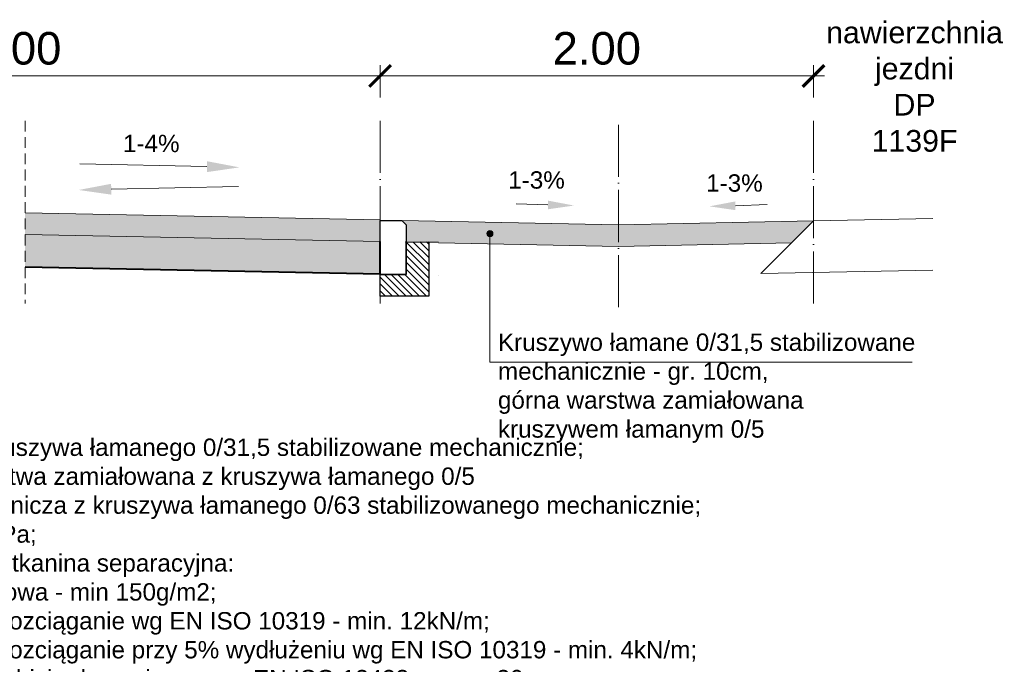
# Model space of a CAD drawing. Header units: millimetres. Extents: x -32728 to 16036, y -21222 to 1675.
# Tile 50 of 58: x 12346 to 12801, y 366 to 663. Entities that reach past the tile are written whole.
import ezdxf

# ---------------------------------------------------------------- set-up
doc = ezdxf.new("R2010")
doc.units = ezdxf.units.MM
doc.linetypes.add('ACAD_ISO04W100', pattern=[30, 24, -3, 0, -3])
doc.linetypes.add('DASHED', pattern=[0.75, 0.5, -0.25])
for name, color, linetype, lineweight in [('7 przekroj kraweznik opornik betonowy', 5, 'Continuous', 30), ('7 przekroj lawa betonowa', 250, 'Continuous', 30), ('7 przekroj niweleta', 250, 'Continuous', 9), ('7 przekroj osie', 22, 'ACAD_ISO04W100', 15), ('7 przekroj przerywana1', 250, 'DASHED', 9), ('7 przekroj wymiary', 250, 'Continuous', 9)]:
    doc.layers.add(name, color=color, linetype=linetype, lineweight=lineweight)
doc.styles.add('Arial10', font='arial.ttf', dxfattribs={"height": 10})
doc.styles.add('Arial15', font='arial.ttf', dxfattribs={"height": 15})
doc.styles.add('ARIAL2.5', font='arial.ttf', dxfattribs={"height": 2.5})
doc.dimstyles.new('normalne', dxfattribs={"dimtxt": 15, "dimasz": 10, "dimexe": 5, "dimexo": 0.0625, "dimgap": 5, "dimtad": 1, "dimlfac": 0.01, "dimzin": 0, "dimdsep": 46, "dimtxsty": 'Arial15', "dimblk": 'ARCHTICK', "dimcen": 15, "dimdle": 5, "dimadec": 0, "dimazin": 0, "dimtfac": 1, "dimtofl": 0, "dimtmove": 0, "dimatfit": 3, "dimfxl": 10, "dimfxlon": 1, "dimtolj": 1, "dimtzin": 0, "dimlwd": -1, "dimlwe": 0, "dimarcsym": 0})

# ---------------------------------------------------------------- blocks, each defined once
blk = doc.blocks.new('_ArchTick')
at = {"color": 0, "linetype": 'ByBlock', "const_width": 0.15}
blk.add_lwpolyline([(-0.5, -0.5), (0.5, 0.5)], dxfattribs=at)
blk = doc.blocks.new('*D283')
at = {"layer": '7 przekroj wymiary', "color": 0, "lineweight": 0}
for p, q in [((12180.06, 627.15), (12180.06, 642.15)), ((12512.57, 627.15), (12512.57, 642.15))]:
    blk.add_line(p, q, dxfattribs=at)
at = {"layer": '7 przekroj wymiary', "color": 0}
blk.add_line((12175.06, 637.15), (12517.57, 637.15), dxfattribs=at)
at = {"layer": 'Defpoints', "color": 0}
for p in [(12512.57, 637.15), (12512.57, 560.85), (12180.06, 535.57)]:
    blk.add_point(p, dxfattribs=at)
at = {"layer": '7 przekroj wymiary', "color": 0, "xscale": 10, "yscale": 10, "zscale": 10, "rotation": 180}
blk.add_blockref('_ArchTick', (12180.06, 637.15), dxfattribs=at)
at = {"layer": '7 przekroj wymiary', "color": 0, "xscale": 10, "yscale": 10, "zscale": 10}
blk.add_blockref('_ArchTick', (12512.57, 637.15), dxfattribs=at)
at = {"layer": '7 przekroj wymiary', "color": 0, "insert": (12345.16, 649.8), "char_height": 15, "attachment_point": 5, "style": 'Arial15'}
blk.add_mtext('\\A1;8.00', dxfattribs=at)
blk = doc.blocks.new('*D284')
at = {"layer": '7 przekroj wymiary', "color": 0, "lineweight": 0}
for p, q in [((12512.57, 627.15), (12512.57, 642.15)), ((12712.57, 627.15), (12712.57, 642.15))]:
    blk.add_line(p, q, dxfattribs=at)
at = {"layer": '7 przekroj wymiary', "color": 0}
blk.add_line((12507.57, 637.15), (12717.57, 637.15), dxfattribs=at)
at = {"layer": 'Defpoints', "color": 0}
for p in [(12712.57, 637.15), (12712.57, 560.85), (12512.57, 535.57)]:
    blk.add_point(p, dxfattribs=at)
at = {"layer": '7 przekroj wymiary', "color": 0, "xscale": 10, "yscale": 10, "zscale": 10, "rotation": 180}
blk.add_blockref('_ArchTick', (12512.57, 637.15), dxfattribs=at)
at = {"layer": '7 przekroj wymiary', "color": 0, "xscale": 10, "yscale": 10, "zscale": 10}
blk.add_blockref('_ArchTick', (12712.57, 637.15), dxfattribs=at)
at = {"layer": '7 przekroj wymiary', "color": 0, "insert": (12612.57, 649.8), "char_height": 15, "attachment_point": 5, "style": 'Arial15'}
blk.add_mtext('\\A1;2.00', dxfattribs=at)

msp = doc.modelspace()

# ---------------------------------------------------------------- hatches: boundary and pattern name
at = {"layer": '7 przekroj wymiary'}
h = msp.add_hatch(dxfattribs=at)
h.set_pattern_fill('GRAVEL', color=256, scale=0.2, angle=180, style=0)
h.set_pattern_definition([(228.0127875, (-5478049.48716, -5765335.41204), (-40.640000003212, -45.719999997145), [0.68344288, -67.660967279]), (184.969741, (-5478049.94436, -5765335.92004), (60.9599999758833, 5.080000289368), [1.17280944, -116.108097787]), (132.5104471, (-5478051.11276, -5765336.02164), (50.80000002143, -55.879999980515), [0.82696304, -81.8694455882]), (267.273689, (-5478053.09396, -5765337.29164), (5.080000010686, 101.599999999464), [1.06800904, -105.7328748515]), (292.83365418, (-5478053.14476, -5765338.35844), (-25.400000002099, 60.9599999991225), [1.0472674, -103.6796154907]), (357.273689, (-5478052.73836, -5765339.32364), (-101.599999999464, 5.080000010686), [1.06800904, -105.7328748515]), (37.69424047, (-5478051.67156, -5765339.37444), (-66.039999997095, -50.800000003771), [1.41238732, -139.8262306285]), (72.25532837, (-5478050.55396, -5765338.51084), (35.5600000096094, 111.7599999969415), [1.33343904, -132.0105132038]), (121.42956562, (-5478050.14756, -5765337.24084), (-40.640000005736, 66.0399999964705), [1.071626, -106.0910913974]), (175.2363583, (-5478050.70636, -5765336.32644), (55.879999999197, -5.080000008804), [1.22342656, -59.9478739]), (222.3974378, (-5478051.92556, -5765336.22484), (-60.9599999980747, -55.8800000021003), [1.58215584, -156.6335450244]), (138.81407483, (-5478048.06476, -5765337.34244), (-35.559999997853, 30.480000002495), [0.54000908, -53.4611316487]), (171.4692344, (-5478048.47116, -5765336.98684), (66.040000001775, -10.159999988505), [1.02736396, -101.709277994]), (225, (-5478049.487, -5765336.8344), (-2e-12, -5.08), [0.71841868, -6.465786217]), (203.19859051, (-5478049.84276, -5765336.22484), (25.400000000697, 10.159999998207), [0.38688264, -38.3012447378]), (291.80140949, (-5478050.1984, -5765336.3772), (-5.08000000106, 15.23999999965), [0.54713124, -26.80950598]), (30.96375653, (-5478049.9952, -5765336.8852), (15.24000000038, 10.15999999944), [0.88863932, -28.7325963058]), (161.56505118, (-5478049.2332, -5765336.428), (10.16000000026, -5.07999999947), [0.64257428, -15.4217962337]), (16.389540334, (-5478053.14476, -5765336.37724), (50.800000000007, 15.239999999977), [0.900176, -89.117653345]), (70.34617594, (-5478052.28116, -5765336.12324), (-20.320000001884, -55.879999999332), [0.75519788, -74.7644313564]), (293.19859051, (-5478049.23316, -5765335.41204), (-10.159999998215, 25.400000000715), [0.7737602, -37.9143671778]), (343.61045967, (-5478048.92836, -5765336.12324), (-50.800000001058, 15.239999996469), [0.900176, -89.117653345]), (339.44395478, (-5478053.14476, -5765339.52684), (-25.399999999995, 10.16000000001), [0.8680704, -42.5354686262]), (294.7751406, (-5478052.33196, -5765339.83164), (-25.400000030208, 55.879999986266), [0.72734424, -72.0071867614]), (66.80140949, (-5478049.18236, -5765340.49204), (10.159999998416, 25.400000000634), [0.7737602, -37.9143671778]), (17.35402464, (-5478048.87756, -5765339.78084), (-66.039999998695, -20.320000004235), [0.85156548, -84.3047519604]), (69.44395478, (-5478051.67156, -5765340.49204), (-10.16000000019, -25.399999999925), [0.4340352, -42.9695038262]), (101.309932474, (-5478049.4872, -5765340.492), (-5.07999999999, 20.32), [0.2590292, -25.643989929]), (165.963756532, (-5478049.538, -5765340.238), (15.24, -5.08), [1.0472674, -19.898109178]), (186.00900596, (-5478050.55396, -5765339.98404), (50.799999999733, 5.080000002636), [0.970534, -96.0827297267]), (303.69006753, (-5478049.9952, -5765337.3424), (-5.0800000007, 10.15999999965), [0.73264776, -17.5835527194]), (353.15722659, (-5478049.58876, -5765337.95204), (86.360000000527, -10.159999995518), [1.27911352, -126.63201813]), (60.9453959, (-5478048.31876, -5765338.10444), (-20.320000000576, -35.55999999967), [0.52301648, -51.7787846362]), (90, (-5478048.065, -5765337.647), (-5.08, 5.08), [0.3048, -4.7752]), (120.25643716, (-5478050.65556, -5765339.83164), (20.319999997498, -35.560000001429), [0.70573392, -69.8678815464]), (48.0127875, (-5478051.01116, -5765339.22204), (40.640000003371, 45.719999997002), [1.36688576, -66.977524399]), (360, (-5478050.097, -5765338.206), (5.08, 5.08), [1.3208, -3.7592]), (325.3048465, (-5478048.77596, -5765338.20604), (50.800000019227, -35.559999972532), [0.80321912, -79.5186334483]), (254.0546041, (-5478048.11556, -5765338.66324), (-5.079999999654, -20.32000000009), [0.73965816, -36.2433000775]), (207.64597536, (-5478048.31876, -5765339.37444), (-96.52000000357, -50.7999999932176), [1.2042902, -119.224928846]), (175.42607874, (-5478049.38556, -5765339.93324), (-66.0399999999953, 5.080000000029), [1.27405892, -126.1316929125])])
h.paths.add_polyline_path([(12348.813, 564.044), (12348.813, 574.044), (12512.572, 570.769), (12512.572, 560.769)])
h = msp.add_hatch(dxfattribs=at)
h.set_pattern_fill('GRAVEL', color=256, scale=0.4, angle=360, style=0)
h.set_pattern_definition([(228.0127875, (-5459386.1272, -5764125.9241), (-81.28000000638, -91.43999999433), [1.36688576, -135.321934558]), (184.969741, (-5459387.0416, -5764126.94007), (121.919999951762, 10.160000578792), [2.34561888, -232.216195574]), (132.5104471, (-5459389.3784, -5764127.14327), (101.60000004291, -111.759999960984), [1.65392608, -163.738891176]), (267.273689, (-5459393.3408, -5764129.68327), (10.16000002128, 203.199999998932), [2.13601808, -211.465749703]), (292.83365418, (-5459393.4424, -5764131.81687), (-50.800000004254, 121.919999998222), [2.0945348, -207.359230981]), (357.273689, (-5459392.6296, -5764133.74727), (-203.199999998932, 10.16000002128), [2.13601808, -211.465749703]), (37.69424047, (-5459390.49598, -5764133.84887), (-132.079999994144, -101.600000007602), [2.82477464, -279.652461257]), (72.25532837, (-5459388.2608, -5764132.12167), (71.120000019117, 223.519999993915), [2.66687808, -264.021026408]), (121.42956562, (-5459387.448, -5764129.58167), (-81.280000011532, 132.079999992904), [2.143252, -212.182182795]), (175.2363583, (-5459388.5656, -5764127.7529), (111.7599999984, -10.16000001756), [2.44685312, -119.8957478]), (222.3974378, (-5459391.00398, -5764127.54967), (-121.919999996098, -111.760000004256), [3.16431168, -313.267090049]), (138.81407483, (-5459383.2824, -5764129.7849), (-71.11999999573, 60.96000000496), [1.08001816, -106.922263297]), (171.4692344, (-5459384.0952, -5764129.07367), (132.08000000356, -20.31999997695), [2.05472792, -203.418555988]), (225, (-5459386.127, -5764128.769), (1e-14, -10.16), [1.43683736, -12.931572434]), (203.19859051, (-5459386.8384, -5764127.5497), (50.80000000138, 20.31999999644), [0.77376528, -76.602489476]), (291.80140949, (-5459387.5496, -5764127.8545), (-10.16000000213, 30.4799999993), [1.09426248, -53.61901196]), (30.96375653, (-5459387.1432, -5764128.8705), (30.48000000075, 20.3199999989), [1.77727864, -57.465192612]), (161.56505118, (-5459385.6192, -5764127.956), (20.3200000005, -10.1599999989), [1.28514856, -30.843592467]), (16.389540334, (-5459393.4424, -5764127.85447), (101.6, 30.48), [1.800352, -178.23530669]), (70.34617594, (-5459391.7152, -5764127.34647), (-40.64000000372, -111.75999999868), [1.51039576, -149.528862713]), (293.19859051, (-5459385.6192, -5764125.924), (-20.31999999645, 50.80000000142), [1.5475204, -75.828734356]), (343.61045967, (-5459385.0096, -5764127.34647), (-101.60000000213, 30.47999999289), [1.800352, -178.23530669]), (339.44395478, (-5459393.4424, -5764134.1537), (-50.8, 20.32), [1.7361408, -85.070937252]), (294.7751406, (-5459391.8168, -5764134.7633), (-50.80000006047, 111.75999997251), [1.45468848, -144.014373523]), (66.80140949, (-5459385.5176, -5764136.084), (20.3199999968, 50.80000000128), [1.5475204, -75.828734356]), (17.35402464, (-5459384.908, -5764134.66167), (-132.07999999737, -40.64000000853), [1.70313096, -168.609503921]), (69.44395478, (-5459390.496, -5764136.0841), (-20.32000000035, -50.79999999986), [0.8680704, -85.939007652]), (101.309932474, (-5459386.1272, -5764136.084), (-10.16, 40.64), [0.5180584, -51.287979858]), (165.963756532, (-5459386.2288, -5764135.576), (30.48, -10.16), [2.0945348, -39.796218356]), (186.00900596, (-5459388.2608, -5764135.06807), (101.59999999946, 10.160000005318), [1.941068, -192.165459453]), (303.69006753, (-5459387.1432, -5764129.785), (-10.1600000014, 20.3199999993), [1.46529552, -35.167105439]), (353.15722659, (-5459386.3304, -5764131.00407), (172.720000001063, -20.319999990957), [2.55822704, -253.26403626]), (60.9453959, (-5459383.7904, -5764131.3089), (-40.64000000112, -71.11999999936), [1.04603296, -103.557569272]), (90, (-5459383.282, -5764130.394), (-10.16, 10.16), [0.6096, -9.5504]), (120.25643716, (-5459388.464, -5764134.7633), (40.63999999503, -71.12000000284), [1.41146784, -139.735763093]), (48.0127875, (-5459389.1752, -5764133.5441), (81.2800000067, 91.43999999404), [2.73377152, -133.955048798]), (1e-14, (-5459387.346, -5764131.512), (10.16, 10.16), [2.6416, -7.5184]), (325.3048465, (-5459384.7048, -5764131.51207), (101.600000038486, -71.11999994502), [1.60643824, -159.037266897]), (254.0546041, (-5459383.384, -5764132.4265), (-10.1599999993, -40.64000000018), [1.47931632, -72.486600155]), (207.64597536, (-5459383.7904, -5764133.84887), (-193.040000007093, -101.599999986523), [2.4085804, -238.449857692]), (175.42607874, (-5459385.924, -5764134.96647), (-132.079999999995, 10.159999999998), [2.54811784, -252.263385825])])
h.paths.add_polyline_path([(12522.572, 570.569), (12622.572, 568.569), (12712.572, 570.369), (12702.368, 560.165), (12622.572, 558.569), (12539.572, 560.229), (12539.572, 560.569), (12524.572, 560.569), (12524.572, 568.569)])
h = msp.add_hatch(dxfattribs=at)
h.set_pattern_fill('GRAVEL', color=256, scale=0.4, angle=180, style=0)
h.set_pattern_definition([(228.0127875, (-5478045.8296, -5765330.332), (-81.280000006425, -91.43999999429), [1.36688576, -135.321934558]), (184.969741, (-5478046.74396, -5765331.34804), (121.919999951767, 10.160000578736), [2.34561888, -232.216195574]), (132.5104471, (-5478049.08076, -5765331.55124), (101.60000004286, -111.75999996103), [1.65392608, -163.738891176]), (267.273689, (-5478053.04316, -5765334.09124), (10.16000002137, 203.199999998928), [2.13601808, -211.465749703]), (292.83365418, (-5478053.14476, -5765336.22484), (-50.800000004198, 121.919999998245), [2.0945348, -207.359230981]), (357.273689, (-5478052.33196, -5765338.15524), (-203.199999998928, 10.16000002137), [2.13601808, -211.465749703]), (37.69424047, (-5478050.19836, -5765338.25684), (-132.07999999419, -101.600000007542), [2.82477464, -279.652461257]), (72.25532837, (-5478047.96316, -5765336.52964), (71.120000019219, 223.519999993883), [2.66687808, -264.021026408]), (121.42956562, (-5478047.15036, -5765333.98964), (-81.280000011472, 132.07999999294), [2.143252, -212.182182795]), (175.2363583, (-5478048.268, -5765332.1608), (111.75999999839, -10.16000001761), [2.44685312, -119.8957478]), (222.3974378, (-5478050.70636, -5765331.95764), (-121.91999999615, -111.7600000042), [3.16431168, -313.267090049]), (138.81407483, (-5478042.9848, -5765334.1928), (-71.11999999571, 60.96000000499), [1.08001816, -106.922263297]), (171.4692344, (-5478043.79756, -5765333.48164), (132.08000000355, -20.31999997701), [2.05472792, -203.418555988]), (225, (-5478045.8296, -5765333.177), (-5e-12, -10.16), [1.43683736, -12.931572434]), (203.19859051, (-5478046.5408, -5765331.9576), (50.8000000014, 20.31999999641), [0.77376528, -76.602489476]), (291.80140949, (-5478047.252, -5765332.2624), (-10.1600000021, 30.4799999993), [1.09426248, -53.61901196]), (30.96375653, (-5478046.8456, -5765333.2784), (30.48000000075, 20.31999999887), [1.77727864, -57.465192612]), (161.56505118, (-5478045.3216, -5765332.364), (20.3200000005, -10.159999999), [1.28514856, -30.843592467]), (16.389540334, (-5478053.14476, -5765332.26244), (101.600000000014, 30.479999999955), [1.800352, -178.23530669]), (70.34617594, (-5478051.41756, -5765331.75444), (-40.64000000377, -111.759999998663), [1.51039576, -149.528862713]), (293.19859051, (-5478045.3216, -5765330.332), (-20.31999999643, 50.80000000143), [1.5475204, -75.828734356]), (343.61045967, (-5478044.71196, -5765331.75444), (-101.600000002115, 30.479999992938), [1.800352, -178.23530669]), (339.44395478, (-5478053.1448, -5765338.5616), (-50.79999999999, 20.32000000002), [1.7361408, -85.070937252]), (294.7751406, (-5478051.51916, -5765339.17124), (-50.80000006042, 111.75999997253), [1.45468848, -144.014373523]), (66.80140949, (-5478045.22, -5765340.492), (20.31999999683, 50.80000000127), [1.5475204, -75.828734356]), (17.35402464, (-5478044.61036, -5765339.06964), (-132.07999999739, -40.64000000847), [1.70313096, -168.609503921]), (69.44395478, (-5478050.1984, -5765340.492), (-20.32000000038, -50.79999999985), [0.8680704, -85.939007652]), (101.309932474, (-5478045.8296, -5765340.492), (-10.16, 40.64), [0.5180584, -51.287979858]), (165.963756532, (-5478045.9312, -5765339.984), (30.48, -10.16), [2.0945348, -39.796218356]), (186.00900596, (-5478047.96316, -5765339.47604), (101.599999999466, 10.16000000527), [1.941068, -192.165459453]), (303.69006753, (-5478046.8456, -5765334.1928), (-10.1600000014, 20.3199999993), [1.46529552, -35.167105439]), (353.15722659, (-5478046.03276, -5765335.41204), (172.720000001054, -20.319999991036), [2.55822704, -253.26403626]), (60.9453959, (-5478043.4928, -5765335.7168), (-40.64000000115, -71.11999999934), [1.04603296, -103.557569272]), (90, (-5478042.985, -5765334.802), (-10.16, 10.16), [0.6096, -9.5504]), (120.25643716, (-5478048.16636, -5765339.17124), (40.639999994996, -71.12000000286), [1.41146784, -139.735763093]), (48.0127875, (-5478048.8776, -5765337.952), (81.28000000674, 91.439999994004), [2.73377152, -133.955048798]), (360, (-5478047.049, -5765335.92), (10.16, 10.16), [2.6416, -7.5184]), (325.3048465, (-5478044.40716, -5765335.92004), (101.600000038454, -71.119999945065), [1.60643824, -159.037266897]), (254.0546041, (-5478043.0864, -5765336.8344), (-10.1599999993, -40.64000000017), [1.47931632, -72.486600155]), (207.64597536, (-5478043.49276, -5765338.25684), (-193.04000000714, -101.599999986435), [2.4085804, -238.449857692]), (175.42607874, (-5478045.62636, -5765339.37444), (-132.07999999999, 10.160000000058), [2.54811784, -252.263385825])])
h.paths.add_polyline_path([(12348.813, 549.044), (12348.813, 564.044), (12512.572, 560.769), (12512.572, 560.569), (12512.572, 558.069), (12512.572, 545.569)])
msp.add_hatch(color=256, dxfattribs=at).paths.add_polyline_path([(12564.681, 564.441, 1), (12561.881, 564.441, 1)])
msp.add_hatch(color=256, dxfattribs=at).paths.add_polyline_path([(12564.681, 564.441, 1), (12561.881, 564.441, 1)])
h = msp.add_hatch(dxfattribs=at)
h.set_pattern_fill('ANSI31', color=256, scale=0.7, style=0)
h.set_pattern_definition([(135, (14809.337, 2833.4017), (1.5715448, 1.5715448), [])])
h.paths.add_polyline_path([(12512.572, 545.569), (12524.572, 545.569), (12524.572, 560.569), (12535.025, 560.633), (12535.025, 535.569), (12527.572, 535.569), (12512.572, 535.569)])

# ---------------------------------------------------------------- linework, layer by layer
at = {"layer": '7 przekroj kraweznik opornik betonowy'}
msp.add_lwpolyline([(12524.572, 545.569), (12512.572, 545.569), (12512.572, 570.569), (12522.572, 570.569), (12522.572, 570.569), (12524.572, 568.569), (12524.572, 545.569)], dxfattribs=at)
at = {"layer": '7 przekroj lawa betonowa'}
msp.add_lwpolyline([(12527.572, 535.569), (12512.572, 535.569), (12512.572, 545.569), (12524.572, 545.569), (12524.572, 560.569), (12535.025, 560.633), (12535.025, 560.633), (12535.025, 535.569)], close=True, dxfattribs=at)
at = {"layer": '7 przekroj niweleta'}
for p, q in [((12512.572, 570.769), (12348.813, 574.044)), ((12512.572, 560.769), (12348.813, 564.044)), ((12524.172, 560.698), (12525.878, 560.569)), ((12539.572, 545.109), (12539.613, 545.11))]:
    msp.add_line(p, q, dxfattribs=at)
at = {"layer": '7 przekroj niweleta', "linetype": 'ByBlock'}
for p in [(12535.025, 560.633), (12539.572, 560.569)]:
    msp.add_line(p, (12524.572, 560.569), dxfattribs=at)
at = {"layer": '7 przekroj niweleta', "lineweight": 40}
msp.add_line((12512.572, 545.769), (12348.813, 549.044), dxfattribs=at)
at = {"layer": '7 przekroj niweleta', "lineweight": 40, "flags": 128}
msp.add_lwpolyline([(12512.572, 545.569), (12512.572, 560.769)], dxfattribs=at)
at = {"layer": '7 przekroj osie'}
for p, q in [((12512.572, 616.48), (12512.572, 532.262)), ((12622.572, 614.68), (12622.572, 530.462)), ((12712.572, 616.48), (12712.572, 532.262))]:
    msp.add_line(p, q, dxfattribs=at)
at = {"layer": '7 przekroj przerywana1', "ltscale": 10}
msp.add_line((12348.813, 616.48), (12348.813, 532.262), dxfattribs=at)
at = {"layer": '7 przekroj wymiary'}
for p, q in [((12622.572, 568.569), (12522.572, 570.569)), ((12622.572, 568.569), (12712.572, 570.369)), ((12712.572, 570.369), (12688.202, 545.999)), ((12712.572, 570.369), (12767.572, 571.469)), ((12563.281, 564.654), (12563.281, 505.209)), ((12524.572, 545.569), (12524.572, 560.569)), ((12524.572, 545.569), (12524.572, 560.569)), ((12524.572, 545.569), (12524.572, 560.569)), ((12622.572, 558.569), (12539.572, 560.229)), ((12622.572, 558.569), (12702.368, 560.165)), ((12688.202, 545.999), (12767.572, 547.587)), ((12563.281, 505.209), (12758.076, 505.209))]:
    msp.add_line(p, q, dxfattribs=at)
for points in [[(12432.731, 595.334), (12374.06, 596.637)], [(12388.551, 584.922), (12447.222, 586.225)], [(12590.025, 577.674), (12575.367, 578.195)], [(12676.491, 577.292), (12691.149, 577.813)]]:
    msp.add_lwpolyline(points, dxfattribs=at)
msp.add_circle((12563.281, 564.441), 1.4, dxfattribs=at)
msp.add_circle((12563.281, 564.441), 1.4, dxfattribs=at)
for points in [[(12432.787, 597.834), (12447.728, 595.001), (12432.676, 592.835)], [(12388.496, 587.421), (12373.555, 584.589), (12388.607, 582.422)], [(12590.069, 579.674), (12602.022, 577.408), (12589.98, 575.675)], [(12676.447, 579.292), (12664.494, 577.026), (12676.536, 575.293)]]:
    msp.add_solid(points, dxfattribs=at)

# ---------------------------------------------------------------- texts
at = {"layer": '7 przekroj wymiary', "style": 'ARIAL2.5'}
for s, rotation, p in [('1-4%%%', 1080, (12393.969, 602.022)), ('1-3%%%', 720, (12571.72, 585.206)), ('1-3%%%', 720, (12663.044, 583.797))]:
    msp.add_text(s, height=8, rotation=rotation, dxfattribs=at).set_placement(p)
at = {"layer": '7 przekroj wymiary', "attachment_point": 1, "style": 'Arial10'}
for s, insert, char_height, width in [('\\pxqc;nawierzchnia jezdni DP 1139F ', (12738.713, 662.239), 10, 40.90451), ('Kruszywo łamane 0/31,5 stabilizowane \\Pmechanicznie - gr. 10cm, \\Pgórna warstwa zamiałowana \\Pkruszywem łamanym 0/5 \\P\\pxsm1;\\A1;^I  \\P\\P\\P\\C0; ', (12566.969, 518.394), 8, 758.16036), ('\\pxsm1,ql;\\A1;  \\P     10cm - Nawierzchnia z kruszywa łamanego 0/31,5 stabilizowane mechanicznie; \\P                 C90/3; \\fArial|b0|i0|c0|p34;górna warstwa \\fArial|b0|i0|c0|p34;zamiałowana \\fArial|b0|i0|c0|p34;z kruszywa łamanego 0/5\\P     15cm - Podbudowa zasadnicza z kruszywa łamanego 0/63 stabilizowanego mechanicznie; \\P                 C90/3 ; E2 = 80MPa;\\P\\pi-5.125,l7,q*,t2.953125;          - Geowłóknina / geotkanina separacyjna: \\P            Masa powierzchniowa - min 150g/m2; \\P            Wytrzymałość na rozciąganie wg EN ISO 10319 - min. 12kN/m; \\P            Wytrzymałość na rozciąganie przy 5% wydłużeniu wg EN ISO 10319 - min. 4kN/m; \\P            Odporność na przebicie dynamiczne wg  EN ISO 13433  - max. 30mm\\P\\pi0,l0,ql,tz;\\P\\pi-5.625,l7.5,q*,t2.953125;\\P\\pi0,l0;\\P\\P\\C0; ', (12197.321, 483.291), 8, 758.16036)]:
    msp.add_mtext(s, dxfattribs=dict(at, insert=insert, char_height=char_height, width=width))

# ---------------------------------------------------------------- dimensions: what is measured, and where the dimension line sits
at = {"layer": '7 przekroj wymiary'}
dim = msp.add_linear_dim(base=(12512.572, 637.146), p1=(12180.061, 535.569), p2=(12512.572, 560.855), angle=0, text='8.00', dimstyle='normalne', override={"dimtxt": 10, "dimtxsty": 'Arial15'}, dxfattribs=at)
dim.commit()
dim.dimension.update_dxf_attribs({"geometry": '*D283', "text_midpoint": (12345.163, 637.146), "dimtype": 160})
dim = msp.add_linear_dim(base=(12712.572, 637.146), p1=(12512.572, 535.569), p2=(12712.572, 560.855), angle=0, dimstyle='normalne', override={"dimtxt": 10, "dimtxsty": 'Arial15'}, dxfattribs=at)
dim.commit()
dim.dimension.update_dxf_attribs({"geometry": '*D284', "text_midpoint": (12612.572, 637.146), "dimtype": 160})

doc.saveas('drawing.dxf')
